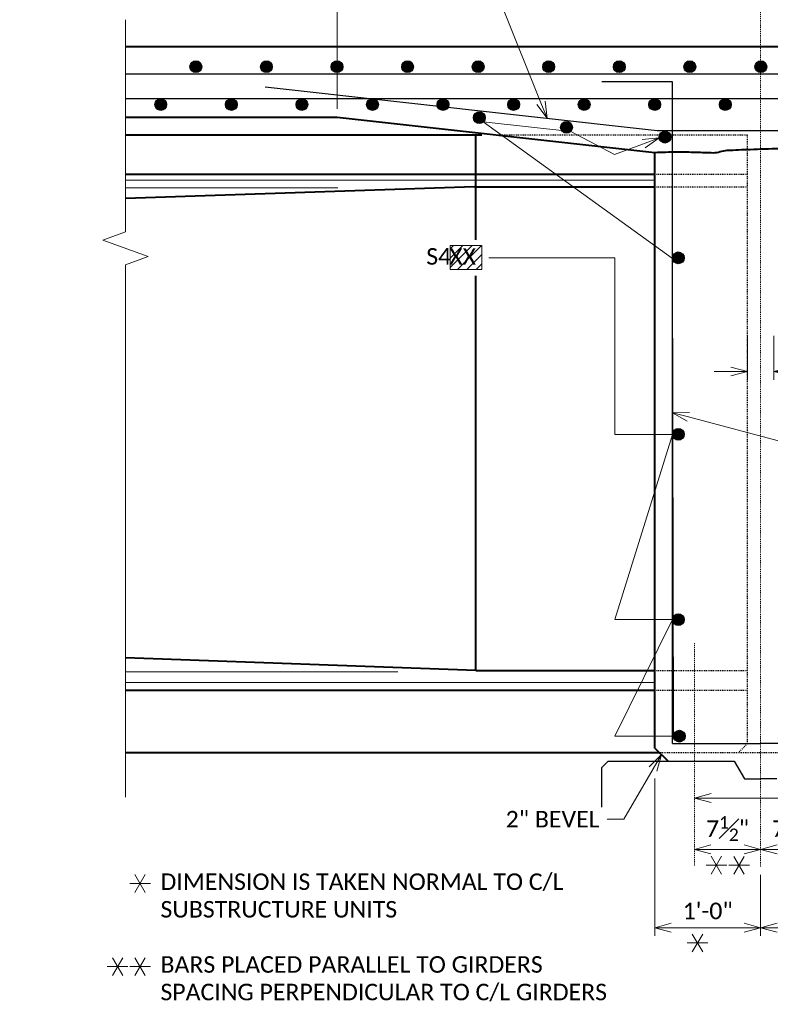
# Model space of a CAD drawing. Extents: x -24 to 2086, y -25 to 290.
# Tile 3 of 7: x 194 to 279, y 120 to 232. Entities that reach past the tile are written whole.
import ezdxf
from ezdxf import colors
from ezdxf.entities.mleader import LeaderData, LeaderLine
from ezdxf.math import Vec2, Vec3

# ---------------------------------------------------------------- set-up
doc = ezdxf.new("R2010")
doc.units = 0
doc.header["$MEASUREMENT"] = 0
doc.linetypes.add('Wisdot2', pattern=[0.125, 0.0625, -0.0625])
doc.linetypes.add('Wisdot4', pattern=[0.28125, 0.125, -0.0625, 0.03125, -0.0625])
for name, color, linetype, lineweight in [('B_ANNO_BREAK', 7, 'Continuous', 18), ('B_ANNO_DIM', 7, 'Continuous', 18), ('B_ANNO_SYMB', 7, 'Continuous', 18), ('B_ANNO_TEXT', 7, 'Continuous', 18), ('B_CNTR', 1, 'Wisdot4', 18), ('B_CONC_DECK', 1, 'Continuous', 40), ('B_CONC_GIRD', 50, 'Continuous', 40), ('B_DETAIL', 7, 'Continuous', 18), ('B_DETAIL_HIDDEN', 7, 'Wisdot2', 25), ('B_REBAR_SUPER', 5, 'Continuous', 25)]:
    doc.layers.add(name, color=color, linetype=linetype, lineweight=lineweight)
doc.layers.add('B_ANNO_DESIGN_NOTES', color=1, linetype='Continuous', lineweight=18, true_color=0xff0000)
doc.layers.add('B_CONC_PIER', color=7, linetype='Continuous')
doc.styles.add('Annotative', font='calibri.ttf', dxfattribs={"height": 0.0625})
doc.dimstyles.new('Annotative', dxfattribs={"dimscale": 0, "dimtxt": 0.0625, "dimasz": 0.0625, "dimexe": 0.03125, "dimexo": 0.03125, "dimgap": 0.03125, "dimtad": 1, "dimdec": 3, "dimzin": 3, "dimdsep": 46, "dimlunit": 4, "dimtxsty": 'Annotative', "dimblk": 'OPEN30', "dimcen": 0.03125, "dimclrd": 256, "dimclre": 256, "dimclrt": 256, "dimaunit": 1, "dimadec": 0, "dimazin": 3, "dimtfac": 0.75, "dimtdec": 3, "dimtofl": 0, "dimtmove": 0, "dimatfit": 3, "dimldrblk": 'OPEN30', "dimfxl": 1, "dimtfill": 1, "dimfrac": 1, "dimtolj": 1, "dimtzin": 0, "dimlwd": -1, "dimlwe": -1, "dimarcsym": 0})

# ---------------------------------------------------------------- blocks, each defined once
blk = doc.blocks.new('*U481')
at = {"layer": 'B_CNTR', "color": 0, "transparency": 16777216}
blk.add_line((0, -12.73), (0, 90.07), dxfattribs=at)
blk = doc.blocks.new('_Open30')
at = {"color": 0, "linetype": 'ByBlock', "lineweight": -2}
for p, q in [((-1, 0.268), (0, 0)), ((0, 0), (-1, -0.268)), ((0, 0), (-1, 0))]:
    blk.add_line(p, q, dxfattribs=at)
blk = doc.blocks.new('*D486')
at = {"layer": 'B_ANNO_DIM', "transparency": 16777216}
for p, q in [((254.62, -2436.39), (254.62, -2413.65)), ((302.62, -2418.51), (302.62, -2413.65)), ((256.5, -2414.59), (300.75, -2414.59))]:
    blk.add_line(p, q, dxfattribs=at)
at = {"layer": 'Defpoints', "color": 0, "transparency": 16777216}
for p in [(302.62, -2414.59), (302.62, -2419.45), (254.62, -2437.33)]:
    blk.add_point(p, dxfattribs=at)
at = {"layer": 'B_ANNO_DIM', "transparency": 16777216, "xscale": 1.875, "yscale": 1.875, "zscale": 1.875, "rotation": 180}
blk.add_blockref('_Open30', (254.62, -2414.59), dxfattribs=at)
at = {"layer": 'B_ANNO_DIM', "transparency": 16777216, "xscale": 1.875, "yscale": 1.875, "zscale": 1.875}
blk.add_blockref('_Open30', (302.62, -2414.59), dxfattribs=at)
at = {"layer": 'B_ANNO_DIM', "transparency": 16777216, "insert": (278.62, -2412.69), "char_height": 1.875, "attachment_point": 5, "style": 'Annotative', "bg_fill": 3, "box_fill_scale": 1.25, "bg_fill_color": 256, "bg_fill_true_color": 13158600, "bg_fill_transparency": 0}
blk.add_mtext('\\A1;4\'-0"', dxfattribs=at)
blk = doc.blocks.new('*D488')
at = {"layer": 'B_ANNO_DIM', "transparency": 16777216}
for p, q in [((290.62, -2512.27), (290.62, -2530.12)), ((302.62, -2523.19), (302.62, -2530.12)), ((292.5, -2529.19), (300.75, -2529.19))]:
    blk.add_line(p, q, dxfattribs=at)
at = {"layer": 'Defpoints', "color": 0, "transparency": 16777216}
for p in [(290.62, -2511.33), (302.62, -2522.25), (302.62, -2529.19)]:
    blk.add_point(p, dxfattribs=at)
at = {"layer": 'B_ANNO_DIM', "transparency": 16777216, "xscale": 1.875, "yscale": 1.875, "zscale": 1.875, "rotation": 180}
blk.add_blockref('_Open30', (290.62, -2529.19), dxfattribs=at)
at = {"layer": 'B_ANNO_DIM', "transparency": 16777216, "xscale": 1.875, "yscale": 1.875, "zscale": 1.875}
blk.add_blockref('_Open30', (302.62, -2529.19), dxfattribs=at)
at = {"layer": 'B_ANNO_DIM', "transparency": 16777216, "insert": (296.62, -2527.29), "char_height": 1.875, "attachment_point": 5, "style": 'Annotative', "bg_fill": 3, "box_fill_scale": 1.25, "bg_fill_color": 256, "bg_fill_true_color": 13158600, "bg_fill_transparency": 0}
blk.add_mtext('\\A1;1\'-0"', dxfattribs=at)
blk = doc.blocks.new('*D492')
at = {"layer": 'B_ANNO_DIM', "transparency": 16777216}
for p, q in [((314.62, -2509.76), (314.62, -2511.99)), ((314.62, -2515.43), (314.62, -2530.12)), ((302.62, -2523.19), (302.62, -2530.12)), ((304.5, -2529.19), (312.75, -2529.19))]:
    blk.add_line(p, q, dxfattribs=at)
at = {"layer": 'Defpoints', "color": 0, "transparency": 16777216}
for p in [(314.62, -2508.82), (302.62, -2522.25), (314.62, -2529.19)]:
    blk.add_point(p, dxfattribs=at)
at = {"layer": 'B_ANNO_DIM', "transparency": 16777216, "xscale": 1.875, "yscale": 1.875, "zscale": 1.875, "rotation": 180}
blk.add_blockref('_Open30', (302.62, -2529.19), dxfattribs=at)
at = {"layer": 'B_ANNO_DIM', "transparency": 16777216, "xscale": 1.875, "yscale": 1.875, "zscale": 1.875}
blk.add_blockref('_Open30', (314.62, -2529.19), dxfattribs=at)
at = {"layer": 'B_ANNO_DIM', "transparency": 16777216, "insert": (308.62, -2527.29), "char_height": 1.875, "attachment_point": 5, "style": 'Annotative', "bg_fill": 3, "box_fill_scale": 1.25, "bg_fill_color": 256, "bg_fill_true_color": 13158600, "bg_fill_transparency": 0}
blk.add_mtext('\\A1;1\'-0"', dxfattribs=at)
blk = doc.blocks.new('*D490')
at = {"layer": 'B_ANNO_DIM', "transparency": 16777216}
blk.add_line((300.75, -2520.31), (297, -2520.31), dxfattribs=at)
at = {"layer": 'B_ANNO_DIM', "transparency": 16777216, "xscale": 1.875, "yscale": 1.875, "zscale": 1.875, "rotation": 180}
blk.add_blockref('_Open30', (295.12, -2520.31), dxfattribs=at)
at = {"layer": 'B_ANNO_DIM', "transparency": 16777216, "xscale": 1.875, "yscale": 1.875, "zscale": 1.875}
blk.add_blockref('_Open30', (302.62, -2520.31), dxfattribs=at)
at = {"layer": 'B_ANNO_DIM', "transparency": 16777216, "insert": (298.87, -2517.95), "char_height": 1.875, "attachment_point": 5, "style": 'Annotative', "bg_fill": 3, "box_fill_scale": 1.25, "bg_fill_color": 256, "bg_fill_true_color": 13158600, "bg_fill_transparency": 0}
blk.add_mtext('\\A1;7{\\H0.75x;\\S1#2;}"', dxfattribs=at)
at = {"layer": 'Defpoints', "color": 0, "transparency": 16777216}
for p in [(295.12, -2520.31), (295.12, -2520.31), (302.62, -2520.31)]:
    blk.add_point(p, dxfattribs=at)
blk = doc.blocks.new('*D487')
at = {"layer": 'B_ANNO_DIM', "transparency": 16777216}
blk.add_line((304.5, -2520.31), (308.25, -2520.31), dxfattribs=at)
at = {"layer": 'B_ANNO_DIM', "transparency": 16777216, "xscale": 1.875, "yscale": 1.875, "zscale": 1.875, "rotation": 180}
blk.add_blockref('_Open30', (302.62, -2520.31), dxfattribs=at)
at = {"layer": 'B_ANNO_DIM', "transparency": 16777216, "xscale": 1.875, "yscale": 1.875, "zscale": 1.875}
blk.add_blockref('_Open30', (310.12, -2520.31), dxfattribs=at)
at = {"layer": 'B_ANNO_DIM', "transparency": 16777216, "insert": (306.37, -2517.95), "char_height": 1.875, "attachment_point": 5, "style": 'Annotative', "bg_fill": 3, "box_fill_scale": 1.25, "bg_fill_color": 256, "bg_fill_true_color": 13158600, "bg_fill_transparency": 0}
blk.add_mtext('\\A1;7{\\H0.75x;\\S1#2;}"', dxfattribs=at)
at = {"layer": 'Defpoints', "color": 0, "transparency": 16777216}
for p in [(302.62, -2520.31), (310.12, -2520.31), (310.12, -2520.31)]:
    blk.add_point(p, dxfattribs=at)
blk = doc.blocks.new('*D500')
at = {"layer": 'B_ANNO_DIM', "transparency": 16777216}
for p, q in [((301.12, -2462.11), (301.12, -2467.1)), ((304.12, -2462.11), (304.12, -2467.1)), ((299.25, -2466.16), (297.37, -2466.16)), ((306, -2466.16), (312.06, -2466.16))]:
    blk.add_line(p, q, dxfattribs=at)
at = {"layer": 'Defpoints', "color": 0, "transparency": 16777216}
for p in [(301.12, -2461.17), (304.12, -2461.17), (304.12, -2466.16)]:
    blk.add_point(p, dxfattribs=at)
at = {"layer": 'B_ANNO_DIM', "transparency": 16777216, "xscale": 1.875, "yscale": 1.875, "zscale": 1.875}
blk.add_blockref('_Open30', (301.12, -2466.16), dxfattribs=at)
at = {"layer": 'B_ANNO_DIM', "transparency": 16777216, "xscale": 1.875, "yscale": 1.875, "zscale": 1.875, "rotation": 180}
blk.add_blockref('_Open30', (304.12, -2466.16), dxfattribs=at)
at = {"layer": 'B_ANNO_DIM', "transparency": 16777216, "insert": (309.96, -2464.26), "char_height": 1.875, "attachment_point": 5, "style": 'Annotative', "bg_fill": 3, "box_fill_scale": 1.25, "bg_fill_color": 256, "bg_fill_true_color": 13158600, "bg_fill_transparency": 0}
blk.add_mtext('\\A1;3"', dxfattribs=at)
blk = doc.blocks.new('SYMBOLS')
at = {"layer": 'B_ANNO_SYMB', "color": 0, "lineweight": -2}
for p, q in [((-1.731, -0.79), (-1.262, 0.022)), ((-1.262, -0.79), (-1.731, 0.022)), ((-1.965, -0.384), (-1.028, -0.384))]:
    blk.add_line(p, q, dxfattribs=at)
blk = doc.blocks.new('*U480')
at = {"layer": 'B_ANNO_DESIGN_NOTES'}
h = blk.add_hatch(dxfattribs=at)
h.set_pattern_fill('ANSI31', color=256, scale=6, angle=180)
h.set_pattern_definition([(225, (-5.0019, -48.4597), (0.53033009, -0.53033009), [])])
h.paths.add_polyline_path([(271.0259, -2451.8915), (267.4283, -2451.8915), (267.4283, -2454.6142), (271.0259, -2454.6142)])
at = {"layer": 'B_REBAR_SUPER'}
h = blk.add_hatch(color=256, dxfattribs=at)
edge = h.paths.add_edge_path()
edge.add_arc((238.5947, -2431.6211), 0.6665, 0, 360)
h = blk.add_hatch(color=256, dxfattribs=at)
edge = h.paths.add_edge_path()
edge.add_arc((246.5947, -2431.6211), 0.6665, 0, 360)
h = blk.add_hatch(color=256, dxfattribs=at)
edge = h.paths.add_edge_path()
edge.add_arc((254.5947, -2431.6211), 0.6665, 0, 360)
h = blk.add_hatch(color=256, dxfattribs=at)
edge = h.paths.add_edge_path()
edge.add_arc((262.5947, -2431.6211), 0.6665, 0, 360)
h = blk.add_hatch(color=256, dxfattribs=at)
edge = h.paths.add_edge_path()
edge.add_arc((270.5947, -2431.6211), 0.6665, 0, 360)
h = blk.add_hatch(color=256, dxfattribs=at)
edge = h.paths.add_edge_path()
edge.add_arc((278.5947, -2431.6211), 0.6665, 0, 360)
h = blk.add_hatch(color=256, dxfattribs=at)
edge = h.paths.add_edge_path()
edge.add_arc((286.5947, -2431.6211), 0.6665, 0, 360)
h = blk.add_hatch(color=256, dxfattribs=at)
edge = h.paths.add_edge_path()
edge.add_arc((294.5947, -2431.6211), 0.6665, 0, 360)
h = blk.add_hatch(color=256, dxfattribs=at)
edge = h.paths.add_edge_path()
edge.add_arc((302.6487, -2431.6211), 0.6665, 0, 360)
h = blk.add_hatch(color=256, dxfattribs=at)
edge = h.paths.add_edge_path()
edge.add_arc((234.6157, -2435.9021), 0.6665, 0, 360)
h = blk.add_hatch(color=256, dxfattribs=at)
edge = h.paths.add_edge_path()
edge.add_arc((242.6157, -2435.9021), 0.6665, 0, 360)
h = blk.add_hatch(color=256, dxfattribs=at)
edge = h.paths.add_edge_path()
edge.add_arc((250.6157, -2435.9021), 0.6665, 0, 360)
h = blk.add_hatch(color=256, dxfattribs=at)
edge = h.paths.add_edge_path()
edge.add_arc((258.6157, -2435.9021), 0.6665, 0, 360)
h = blk.add_hatch(color=256, dxfattribs=at)
edge = h.paths.add_edge_path()
edge.add_arc((266.6157, -2435.9021), 0.6665, 0, 360)
h = blk.add_hatch(color=256, dxfattribs=at)
edge = h.paths.add_edge_path()
edge.add_arc((274.6157, -2435.9021), 0.6665, 0, 360)
h = blk.add_hatch(color=256, dxfattribs=at)
edge = h.paths.add_edge_path()
edge.add_arc((282.6157, -2435.9021), 0.6665, 0, 360)
h = blk.add_hatch(color=256, dxfattribs=at)
edge = h.paths.add_edge_path()
edge.add_arc((290.6157, -2435.9021), 0.6665, 0, 360)
h = blk.add_hatch(color=256, dxfattribs=at)
edge = h.paths.add_edge_path()
edge.add_arc((298.6157, -2435.9021), 0.6665, 0, 360)
h = blk.add_hatch(color=256, dxfattribs=at)
edge = h.paths.add_edge_path()
edge.add_arc((270.7327, -2437.3871), 0.6665, 0, 360)
h = blk.add_hatch(color=256, dxfattribs=at)
edge = h.paths.add_edge_path()
edge.add_arc((280.6167, -2438.4921), 0.6665, 0, 360)
h = blk.add_hatch(color=256, dxfattribs=at)
edge = h.paths.add_edge_path()
edge.add_arc((291.7797, -2439.5971), 0.6665, 0, 360)
h = blk.add_hatch(color=256, dxfattribs=at)
edge = h.paths.add_edge_path()
edge.add_arc((293.2917, -2453.2801), 0.6665, 0, 360)
h = blk.add_hatch(color=256, dxfattribs=at)
edge = h.paths.add_edge_path()
edge.add_arc((293.2917, -2473.2801), 0.6665, 0, 360)
h = blk.add_hatch(color=256, dxfattribs=at)
edge = h.paths.add_edge_path()
edge.add_arc((293.2917, -2494.2761), 0.6665, 0, 360)
h = blk.add_hatch(color=256, dxfattribs=at)
edge = h.paths.add_edge_path()
edge.add_arc((293.4077, -2507.4791), 0.6665, 0, 360)
at = {"layer": 'B_ANNO_BREAK', "flags": 128}
blk.add_lwpolyline([(230.6217, -2426.3236), (230.6217, -2450.3236), (228.0459, -2451.2611), (233.1974, -2453.1361), (230.6217, -2454.0736), (230.6217, -2514.383)], dxfattribs=at)
at = {"layer": 'B_ANNO_DESIGN_NOTES'}
blk.add_lwpolyline([(267.4283, -2451.8915), (271.0259, -2451.8915), (271.0259, -2454.6142), (267.4283, -2454.6142)], close=True, dxfattribs=at)
at = {"layer": 'B_CNTR'}
blk.add_line((295.1217, -2522.1291), (295.1217, -2496.9091), dxfattribs=at)
at = {"layer": 'B_CONC_DECK'}
for p, q in [((230.6217, -2429.3251), (374.6217, -2429.3251)), ((230.6217, -2437.3251), (254.6217, -2437.3251)), ((254.6217, -2437.3251), (290.6217, -2441.3251)), ((290.6217, -2508.8221), (290.6217, -2441.3251)), ((290.6217, -2508.8221), (292.1217, -2510.3221))]:
    blk.add_line(p, q, dxfattribs=at)
blk.add_open_spline([(290.6217, -2441.3251), (291.4437, -2441.3008), (292.2657, -2441.2764), (293.0877, -2441.2521), (293.8282, -2441.2302), (294.569, -2441.2876), (295.3097, -2441.3061), (295.9601, -2441.3224), (296.6104, -2441.3454), (297.2607, -2441.3601), (297.7918, -2441.3721), (298.3009, -2441.1141), (298.8317, -2441.0891), (299.6987, -2441.0483), (300.5661, -2441.011), (301.4337, -2440.9811), (302.5353, -2440.9431), (303.6368, -2440.9027), (304.7387, -2440.8731), (305.6237, -2440.8494), (306.5096, -2440.8816), (307.3947, -2440.8731), (308.479, -2440.8627), (309.562, -2440.7689), (310.6457, -2440.7416), (311.0419, -2440.7316), (311.4376, -2440.7626), (311.8329, -2440.8183), (312.2538, -2440.8775), (312.6198, -2441.1675), (313.0408, -2441.2006), (313.5678, -2441.2421), (314.0947, -2441.2836), (314.6217, -2441.3251)], degree=3, knots=[0, 0, 0, 0, 0.10237359, 0.10237359, 0.10237359, 0.1946046, 0.1946046, 0.1946046, 0.27559401, 0.27559401, 0.27559401, 0.3417468, 0.3417468, 0.3417468, 0.44981197, 0.44981197, 0.44981197, 0.58702896, 0.58702896, 0.58702896, 0.69724194, 0.69724194, 0.69724194, 0.83225531, 0.83225531, 0.83225531, 0.88162125, 0.88162125, 0.88162125, 0.9341972, 0.9341972, 0.9341972, 1, 1, 1, 1], dxfattribs=at)
at = {"layer": 'B_CONC_GIRD'}
for p, q in [((230.6217, -2439.3251), (271.0337, -2439.3251)), ((270.3186, -2451.2239), (270.3186, -2439.3251)), ((230.6217, -2443.8101), (290.6217, -2443.8101)), ((270.1851, -2445.2164), (230.6217, -2446.5535)), ((270.1851, -2445.2164), (290.6536, -2445.2164)), ((270.3186, -2500.0334), (270.3186, -2455.3063)), ((270.3186, -2500.0334), (230.6217, -2498.6155)), ((270.3186, -2500.0334), (290.6217, -2500.0334)), ((230.6217, -2502.2834), (290.6217, -2502.2834)), ((230.6217, -2509.3231), (291.1227, -2509.3231))]:
    blk.add_line(p, q, dxfattribs=at)
at = {"layer": 'B_CONC_PIER'}
for p, q in [((285.3417, -2510.3221), (284.6217, -2511.0421)), ((285.3417, -2510.3221), (299.6217, -2510.3221)), ((299.6217, -2510.3221), (300.7767, -2512.3221)), ((284.6217, -2515.5231), (284.6217, -2511.0421)), ((300.7767, -2512.3221), (302.6217, -2512.3221)), ((304.4667, -2512.3221), (302.6217, -2512.3221))]:
    blk.add_line(p, q, dxfattribs=at)
at = {"layer": 'B_DETAIL'}
for p, q in [((290.6217, -2444.4879), (230.6217, -2444.4879)), ((254.6854, -2445.3289), (230.6217, -2445.3289)), ((261.4986, -2500.1956), (230.6217, -2500.1956)), ((290.6217, -2501.3918), (230.6217, -2501.3918))]:
    blk.add_line(p, q, dxfattribs=at)
at = {"layer": 'B_DETAIL_HIDDEN'}
for p, q in [((272.7087, -2439.3251), (301.1217, -2439.3251)), ((301.1217, -2508.3211), (301.1217, -2439.3251)), ((290.6217, -2443.8101), (301.1536, -2443.8101)), ((290.6217, -2445.2164), (301.1217, -2445.2164)), ((290.6217, -2500.0334), (301.1217, -2500.0334)), ((290.6217, -2502.2834), (301.1217, -2502.2834)), ((301.1217, -2508.3321), (300.1317, -2509.3231)), ((290.6307, -2509.3231), (314.1207, -2509.3231))]:
    blk.add_line(p, q, dxfattribs=at)
at = {"layer": 'B_REBAR_SUPER'}
for p, q in [((230.6217, -2432.4241), (374.6217, -2432.4241)), ((292.6227, -2433.3241), (284.6227, -2433.3241)), ((292.6227, -2508.3211), (292.6227, -2433.3241)), ((246.4377, -2433.9001), (290.8987, -2438.8401)), ((230.6217, -2435.2251), (374.6217, -2435.2251)), ((290.8987, -2438.8401), (314.3447, -2438.8401)), ((292.6227, -2508.3211), (302.6217, -2508.3211)), ((312.6207, -2508.3211), (302.6217, -2508.3211))]:
    blk.add_line(p, q, dxfattribs=at)
for centre in [(238.5947, -2431.6211), (246.5947, -2431.6211), (254.5947, -2431.6211), (262.5947, -2431.6211), (270.5947, -2431.6211), (278.5947, -2431.6211), (286.5947, -2431.6211), (294.5947, -2431.6211), (302.6487, -2431.6211), (234.6157, -2435.9021), (242.6157, -2435.9021), (250.6157, -2435.9021), (258.6157, -2435.9021), (266.6157, -2435.9021), (274.6157, -2435.9021), (282.6157, -2435.9021), (290.6157, -2435.9021), (298.6157, -2435.9021), (270.7327, -2437.3871), (280.6167, -2438.4921), (291.7797, -2439.5971), (293.2917, -2453.2801), (293.2917, -2473.2801), (293.2917, -2494.2761), (293.4077, -2507.4791)]:
    blk.add_circle(centre, 0.6665, dxfattribs=at)
at = {"layer": 'B_ANNO_SYMB', "xscale": 2.5, "yscale": 2.5, "zscale": 2.5}
for p in [(236.0096, -2523.2246), (233.4691, -2532.6356), (236.0096, -2532.6356)]:
    blk.add_blockref('SYMBOLS', p, dxfattribs=at)
at = {"layer": 'B_CNTR'}
blk.add_blockref('*U481', (302.6212, -2509.5205), dxfattribs=at)
at = {"layer": 'B_ANNO_DIM', "insert": (234.581, -2523.0327), "char_height": 1.875, "width": 57.986941, "attachment_point": 1, "style": 'Annotative'}
blk.add_mtext('DIMENSION IS TAKEN NORMAL TO C/L SUBSTRUCTURE UNITS\\P\\PBARS PLACED PARALLEL TO GIRDERS\\PSPACING PERPENDICULAR TO C/L GIRDERS', dxfattribs=at)
at = {"layer": 'B_ANNO_TEXT', "insert": (264.7179, -2452.1763), "char_height": 1.875, "width": 5.609683, "attachment_point": 1, "style": 'Annotative'}
blk.add_mtext('S4', dxfattribs=at)
at = {"layer": 'B_ANNO_TEXT', "style": 'Annotative'}
for tag, p in [('BN42', (267.3201, -2454.0598)), ('BN41', (332.0758, -2480.347))]:
    blk.add_attdef(tag, p, '', height=1.875, dxfattribs=at)
at = {"layer": 'B_ANNO_DIM'}
ml = blk.add_multileader_mtext('Standard', dxfattribs=at)
ml.set_content('S5', color=256, style='Annotative')
ml.set_leader_properties(color=256, linetype='ByLayer', lineweight=-1)
ml.set_arrow_properties(name='OPEN30')
ml.build(insert=Vec2(0, 0))
ml.multileader.update_dxf_attribs({"dogleg_length": 0.0625, "arrow_head_size": 1.875, "scale": 30})
ctx = ml.context
ctx.base_point, ctx.scale, ctx.char_height, ctx.arrow_head_size, ctx.landing_gap_size, ctx.plane_origin = Vec3(328.3984, -2479.422), 30, 1.875, 1.875, 0.9375, Vec3(312.6197, -2457.8226)
notes = []
notes.append((ctx, [(0, (1, 1, 0), (324.889, -2479.422), (1, 0), 3.5094, [(0, [(292.6227, -2470.8226)], 0, [])])]))
ctx.mtext.insert, ctx.mtext.flow_direction = Vec3(329.3359, -2478.4708), 5
for ctx, leaders in notes:
    for number, flags, end, landing, length, lines in leaders:
        leader = LeaderData()
        leader.index, (leader.has_last_leader_line, leader.has_dogleg_vector, leader.attachment_direction) = number, flags
        leader.last_leader_point, leader.dogleg_vector, leader.dogleg_length = Vec3(end), Vec3(landing), length
        for number, points, colour, breaks in lines:
            line = LeaderLine()
            line.index, line.vertices, line.color, line.breaks = number, Vec3.list(points), colors.encode_raw_color(colour), breaks
            leader.lines.append(line)
        ctx.leaders.append(leader)
for base, p1, p2, picture, middle in [((302.6211816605, -2414.5860705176), (254.6216816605, -2437.3250995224), (302.6211816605, -2419.4519384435), '*D486', (278.6214316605, -2412.6879935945)), ((302.6211816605, -2529.1871142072), (290.6216816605, -2511.328292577), (302.6211816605, -2522.2519385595), '*D488', (296.6214316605, -2527.2890372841))]:
    dim = blk.add_linear_dim(base=base, p1=p1, p2=p2, dimstyle='Annotative', dxfattribs=at)
    dim.commit()
    dim.dimension.update_dxf_attribs({"geometry": picture, "text_midpoint": middle})
dim = blk.add_linear_dim(base=(304.1217, -2466.1625), p1=(301.1217, -2461.1724), p2=(304.1217, -2461.1724), dimstyle='Annotative', dxfattribs=at)
dim.commit()
dim.dimension.update_dxf_attribs({"geometry": '*D500', "text_midpoint": (309.9637, -2466.1625), "dimtype": 160})
at = {"layer": 'B_ANNO_SYMB', "xscale": 2.5, "yscale": 2.5, "zscale": 2.5}
blk.add_blockref('SYMBOLS', (299.2064, -2529.9533), dxfattribs=at)
at = {"layer": 'B_ANNO_TEXT', "style": 'Annotative'}
blk.add_attdef('BN40', (267.3177, -2425.7206), '', height=1.875, dxfattribs=at)
at = {"layer": 'B_ANNO_DIM'}
dim = blk.add_linear_dim(base=(314.6216816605, -2529.1871142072), p1=(302.6211816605, -2522.2519385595), p2=(314.6216816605, -2508.8220995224), dimstyle='Annotative', dxfattribs=at)
dim.commit()
dim.dimension.update_dxf_attribs({"geometry": '*D492', "text_midpoint": (308.6214316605, -2527.2890372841)})
ml = blk.add_multileader_mtext('Standard', dxfattribs=at)
ml.set_content(' ', color=256, style='Annotative')
ml.set_leader_properties(color=256, linetype='ByLayer', lineweight=-1)
ml.set_arrow_properties(name='OPEN30')
ml.build(insert=Vec2(0, 0))
ml.multileader.update_dxf_attribs({"dogleg_length": 0.0625, "arrow_head_size": 1.875, "scale": 30})
ctx = ml.context
ctx.base_point, ctx.scale, ctx.char_height, ctx.arrow_head_size, ctx.landing_gap_size, ctx.plane_origin = Vec3(268.9303, -2424.8619), 30, 1.875, 1.875, 0.9375, Vec3(278.4211, -2437.4537)
notes = []
notes.append((ctx, [(1, (1, 1, 0), (273.3481, -2424.8619), (-1, 0), 1.875, [(0, [(278.4211, -2437.4537)], 0, [])])]))
ctx.mtext.insert, ctx.mtext.flow_direction = Vec3(269.8678, -2423.9244), 5
ml = blk.add_multileader_mtext('Standard', dxfattribs=at)
ml.set_content(' ', color=256, style='Annotative')
ml.set_leader_properties(color=256, linetype='ByLayer', lineweight=-1)
ml.set_arrow_properties(name='OPEN30')
ml.build(insert=Vec2(0, 0))
ml.multileader.update_dxf_attribs({"dogleg_length": 0.0625, "arrow_head_size": 1.875, "scale": 30})
ctx = ml.context
ctx.base_point, ctx.scale, ctx.char_height, ctx.arrow_head_size, ctx.landing_gap_size, ctx.plane_origin = Vec3(269.2546, -2453.2801), 30, 1.875, 1.875, 0.9375, Vec3(293.0003, -2464.9516)
notes.append((ctx, [(0, (1, 1, 0), (286.0869, -2453.2801), (-1, 0), 14.2895, [(6, [(291.12, -2439.6921), (286.0731, -2441.5544), (281.1008, -2438.9502), (271.182, -2437.8794), (292.6307, -2453.3657), (292.7412, -2507.4791), (286.0869, -2507.4791), (292.6252, -2494.2761), (286.0869, -2494.2761), (292.6252, -2473.2801), (286.0869, -2473.2801)], 0, [])])]))
ctx.mtext.insert, ctx.mtext.flow_direction = Vec3(270.1921, -2452.3426), 5
ml = blk.add_multileader_mtext('Standard', dxfattribs=at)
ml.set_content('2" BEVEL', color=256, style='Annotative')
ml.set_leader_properties(color=256, linetype='ByLayer', lineweight=-1)
ml.set_arrow_properties(name='OPEN30')
ml.build(insert=Vec2(0, 0))
ml.multileader.update_dxf_attribs({"dogleg_length": 0.0625, "arrow_head_size": 1.875, "scale": 30})
ctx = ml.context
ctx.base_point, ctx.scale, ctx.char_height, ctx.arrow_head_size, ctx.landing_gap_size, ctx.plane_origin = Vec3(272.7805, -2516.8911), 30, 1.875, 1.875, 0.9375, Vec3(291.3717, -2509.5721)
notes.append((ctx, [(0, (1, 1, 0), (287.0983, -2516.8911), (-1, 0), 1.875, [(0, [(291.3717, -2509.5721)], 0, [])])]))
ctx.mtext.insert, ctx.mtext.flow_direction = Vec3(273.718, -2515.9492), 5
for ctx, leaders in notes:
    for number, flags, end, landing, length, lines in leaders:
        leader = LeaderData()
        leader.index, (leader.has_last_leader_line, leader.has_dogleg_vector, leader.attachment_direction) = number, flags
        leader.last_leader_point, leader.dogleg_vector, leader.dogleg_length = Vec3(end), Vec3(landing), length
        for number, points, colour, breaks in lines:
            line = LeaderLine()
            line.index, line.vertices, line.color, line.breaks = number, Vec3.list(points), colors.encode_raw_color(colour), breaks
            leader.lines.append(line)
        ctx.leaders.append(leader)
dim = blk.add_linear_dim(base=(295.1216816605, -2520.310499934), p1=(302.6211816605, -2520.310499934), p2=(295.1216816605, -2520.310499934), dimstyle='Annotative', dxfattribs=at)
dim.commit()
dim.dimension.update_dxf_attribs({"geometry": '*D490', "text_midpoint": (298.8714316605, -2517.9537691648)})
ml = blk.add_multileader_mtext('Standard', dxfattribs=at)
ml.set_content('', color=256, style='Annotative')
ml.set_leader_properties(color=256, linetype='ByLayer', lineweight=-1)
ml.set_arrow_properties(name='OPEN30')
ml.build(insert=Vec2(0, 0))
ml.multileader.update_dxf_attribs({"dogleg_length": 0.0625, "arrow_head_size": 1.875, "scale": 30})
ctx = ml.context
ctx.base_point, ctx.scale, ctx.char_height, ctx.arrow_head_size, ctx.landing_gap_size, ctx.plane_origin = Vec3(310.1207, -2514.4962), 30, 1.875, 1.875, 0.9375, Vec3(295.1217, -2514.4962)
notes = []
notes.append((ctx, [(0, (1, 1, 0), (300.2553, -2514.4962), (1, 0), 9.8654, [(0, [(295.1217, -2514.4962)], 0, [])])]))
ctx.mtext.insert, ctx.mtext.flow_direction = Vec3(311.0582, -2513.5587), 5
for ctx, leaders in notes:
    for number, flags, end, landing, length, lines in leaders:
        leader = LeaderData()
        leader.index, (leader.has_last_leader_line, leader.has_dogleg_vector, leader.attachment_direction) = number, flags
        leader.last_leader_point, leader.dogleg_vector, leader.dogleg_length = Vec3(end), Vec3(landing), length
        for number, points, colour, breaks in lines:
            line = LeaderLine()
            line.index, line.vertices, line.color, line.breaks = number, Vec3.list(points), colors.encode_raw_color(colour), breaks
            leader.lines.append(line)
        ctx.leaders.append(leader)
at = {"layer": 'B_ANNO_SYMB', "xscale": 2.5, "yscale": 2.5, "zscale": 2.5}
for p in [(301.3466, -2521.1388), (303.9188, -2521.1536)]:
    blk.add_blockref('SYMBOLS', p, dxfattribs=at)
at = {"layer": 'B_ANNO_DIM'}
dim = blk.add_linear_dim(base=(310.1206816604, -2520.310499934), p1=(302.6211816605, -2520.310499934), p2=(310.1206816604, -2520.310499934), dimstyle='Annotative', dxfattribs=at)
dim.commit()
dim.dimension.update_dxf_attribs({"geometry": '*D487', "text_midpoint": (306.3709316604, -2517.9537691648)})

msp = doc.modelspace()

# ---------------------------------------------------------------- block references
ref = msp.add_blockref('*U480', (-24.4, 2658.2))
ref.add_attrib('BN42', 'XX', (242.92, 204.14), dxfattribs={"layer": 'B_ANNO_TEXT', "height": 1.875, "style": 'Annotative'})

doc.saveas('drawing.dxf')
